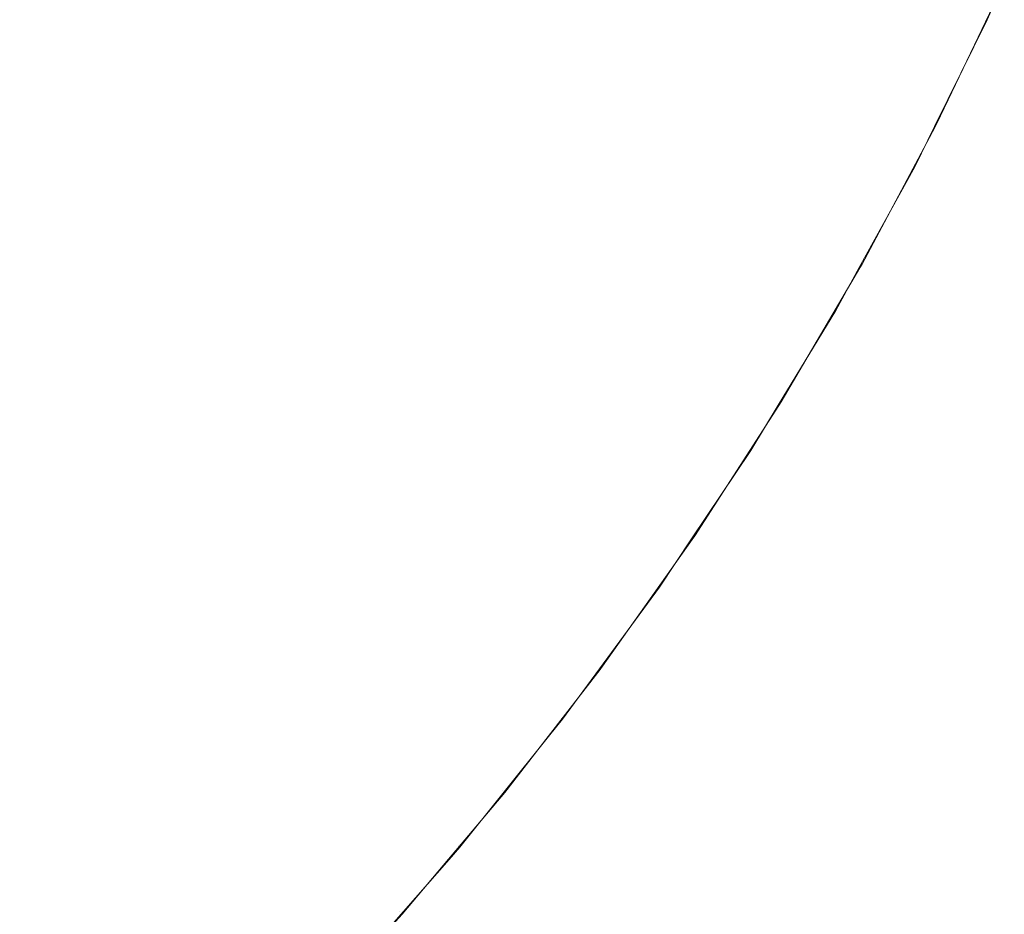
# Model space of a CAD drawing. Header units: centimetres. Extents: x -25.9 to 27.4, y -25.9 to -24.1.
# Tile 176 of 200: x 27.3363 to 27.3625, y -25.8261 to -25.8023. Entities that reach past the tile are written whole.
import ezdxf

# ---------------------------------------------------------------- set-up
doc = ezdxf.new("R2010")
doc.units = ezdxf.units.CM
doc.header["$LTSCALE"] = 2.54
doc.layers.add('Lucido design-1', color=7, linetype='Continuous')

# ---------------------------------------------------------------- blocks, each defined once
blk = doc.blocks.new('Gruppo-4-1')
at = {"color": 7, "linetype": 'Continuous', "lineweight": 9}
for points, invisible_edges in [([(27.353144, -25.7981, 708.363983), (27.351404, -25.801627, 708.363983), (27.35294, -25.802427, 708.360173), (27.354713, -25.798831, 708.360173)], 15), ([(27.337706, -25.798259, 708.385089), (27.335974, -25.801113, 708.385089), (27.338201, -25.802533, 708.381812), (27.339993, -25.79958, 708.381812)], 15), ([(27.357563, -25.798931, 707.688043), (27.355833, -25.802551, 707.688043), (27.354561, -25.80191, 707.684181), (27.356265, -25.798344, 707.684181)], 15), ([(27.336461, -25.800036, 707.656139), (27.334703, -25.802759, 707.656139), (27.332466, -25.801248, 707.653075), (27.334162, -25.79862, 707.653075)], 15), ([(27.342484, -25.799688, 707.662593), (27.340735, -25.802668, 707.662593), (27.338653, -25.801386, 707.659313), (27.340349, -25.798496, 707.659313)], 15), ([(27.345957, -25.798792, 708.37495), (27.344194, -25.802005, 708.37495), (27.346101, -25.803106, 708.371378), (27.34791, -25.799809, 708.371378)], 15), ([(27.34992, -25.799569, 707.673012), (27.34817, -25.802865, 707.673012), (27.346397, -25.801875, 707.669447), (27.348107, -25.798655, 707.669447)], 15), ([(27.354713, -25.798831, 708.360173), (27.35294, -25.802427, 708.360173), (27.354332, -25.803151, 708.356299), (27.356135, -25.799495, 708.356299)], 15), ([(27.358716, -25.799452, 707.691964), (27.356963, -25.80312, 707.691964), (27.355833, -25.802551, 707.688043), (27.357563, -25.798931, 707.688043)], 15), ([(27.339993, -25.79958, 708.381812), (27.338201, -25.802533, 708.381812), (27.340309, -25.803875, 708.378431), (27.342157, -25.800829, 708.378431)], 15), ([(27.351602, -25.800417, 707.676659), (27.349814, -25.803783, 707.676659), (27.34817, -25.802865, 707.673012), (27.34992, -25.799569, 707.673012)], 15), ([(27.356135, -25.799495, 708.356299), (27.354332, -25.803151, 708.356299), (27.355578, -25.8038, 708.352365), (27.357408, -25.800088, 708.352365)], 15), ([(27.359721, -25.799906, 707.695937), (27.357948, -25.803617, 707.695937), (27.356963, -25.80312, 707.691964), (27.358716, -25.799452, 707.691964)], 15), ([(27.344501, -25.800815, 707.665973), (27.342703, -25.803879, 707.665973), (27.340735, -25.802668, 707.662593), (27.342484, -25.799688, 707.662593)], 15), ([(27.34791, -25.799809, 708.371378), (27.346101, -25.803106, 708.371378), (27.347874, -25.80413, 708.36772), (27.349727, -25.800754, 708.36772)], 15), ([(27.360578, -25.800293, 707.699955), (27.358787, -25.80404, 707.699955), (27.357948, -25.803617, 707.695937), (27.359721, -25.799906, 707.695937)], 15), ([(27.338653, -25.801386, 707.659313), (27.336836, -25.804201, 707.659313), (27.334703, -25.802759, 707.656139), (27.336461, -25.800036, 707.656139)], 15), ([(27.357408, -25.800088, 708.352365), (27.355578, -25.8038, 708.352365), (27.356676, -25.804372, 708.34838), (27.35853, -25.800612, 708.34838)], 15), ([(27.35315, -25.801198, 707.680385), (27.351328, -25.804629, 707.680385), (27.349814, -25.803783, 707.676659), (27.351602, -25.800417, 707.676659)], 15), ([(27.361282, -25.800612, 707.704012), (27.359478, -25.804388, 707.704012), (27.358787, -25.80404, 707.699955), (27.360578, -25.800293, 707.699955)], 15), ([(27.35853, -25.800612, 708.34838), (27.356676, -25.804372, 708.34838), (27.357625, -25.804866, 708.34435), (27.3595, -25.801064, 708.34435)], 15), ([(27.361834, -25.800861, 707.708102), (27.360019, -25.804661, 707.708102), (27.359478, -25.804388, 707.704012), (27.361282, -25.800612, 707.704012)], 15), ([(27.342157, -25.800829, 708.378431), (27.340309, -25.803875, 708.378431), (27.342293, -25.805139, 708.37495), (27.344194, -25.802005, 708.37495)], 15), ([(27.346397, -25.801875, 707.669447), (27.344553, -25.805018, 707.669447), (27.342703, -25.803879, 707.665973), (27.344501, -25.800815, 707.665973)], 15), ([(27.349727, -25.800754, 708.36772), (27.347874, -25.80413, 708.36772), (27.349512, -25.805076, 708.363983), (27.351404, -25.801627, 708.363983)], 15), ([(27.362232, -25.801041, 707.712216), (27.360409, -25.804858, 707.712216), (27.360019, -25.804661, 707.708102), (27.361834, -25.800861, 707.708102)], 15), ([(27.335974, -25.801113, 708.385089), (27.334119, -25.803889, 708.385089), (27.336283, -25.805404, 708.381812), (27.338201, -25.802533, 708.381812)], 15), ([(27.354561, -25.80191, 707.684181), (27.352708, -25.8054, 707.684181), (27.351328, -25.804629, 707.680385), (27.35315, -25.801198, 707.680385)], 15), ([(27.3595, -25.801064, 708.34435), (27.357625, -25.804866, 708.34435), (27.358424, -25.805282, 708.340283), (27.360316, -25.801444, 708.340283)], 15), ([(27.362475, -25.801151, 707.716349), (27.360646, -25.804978, 707.716349), (27.360409, -25.804858, 707.712216), (27.362232, -25.801041, 707.712216)], 15), ([(27.362524, -25.801268, 707.720708), (27.360731, -25.80502, 707.720708), (27.360646, -25.804978, 707.716349), (27.362475, -25.801151, 707.716349)], 14), ([(27.340735, -25.802668, 707.662593), (27.338862, -25.80557, 707.662593), (27.336836, -25.804201, 707.659313), (27.338653, -25.801386, 707.659313)], 15), ([(27.360316, -25.801444, 708.340283), (27.358424, -25.805282, 708.340283), (27.359071, -25.805618, 708.336186), (27.360977, -25.801753, 708.336186)], 15), ([(27.36251, -25.801261, 708.320708), (27.362069, -25.802262, 708.320708), (27.360684, -25.80511, 707.720708), (27.360731, -25.80502, 707.720708)], 10), ([(27.360731, -25.80502, 707.720708), (27.362524, -25.801268, 707.720708), (27.36251, -25.801261, 708.320708)], 10), ([(27.351404, -25.801627, 708.363983), (27.349512, -25.805076, 708.363983), (27.351012, -25.805942, 708.360173), (27.35294, -25.802427, 708.360173)], 15), ([(27.360977, -25.801753, 708.336186), (27.359071, -25.805618, 708.336186), (27.359566, -25.805876, 708.332065), (27.361483, -25.801988, 708.332065)], 15), ([(27.344194, -25.802005, 708.37495), (27.342293, -25.805139, 708.37495), (27.344149, -25.806322, 708.371378), (27.346101, -25.803106, 708.371378)], 15), ([(27.34817, -25.802865, 707.673012), (27.346281, -25.806082, 707.673012), (27.344553, -25.805018, 707.669447), (27.346397, -25.801875, 707.669447)], 15), ([(27.355833, -25.802551, 707.688043), (27.353951, -25.806094, 707.688043), (27.352708, -25.8054, 707.684181), (27.354561, -25.80191, 707.684181)], 15), ([(27.361483, -25.801988, 708.332065), (27.359566, -25.805876, 708.332065), (27.359908, -25.806054, 708.327929), (27.361833, -25.802152, 708.327929)], 15), ([(27.361833, -25.802152, 708.327929), (27.359908, -25.806054, 708.327929), (27.360098, -25.806153, 708.323783), (27.362026, -25.802242, 708.323783)], 15), ([(27.360669, -25.805102, 708.320708), (27.362069, -25.802262, 708.320708), (27.362026, -25.802242, 708.323783), (27.360098, -25.806153, 708.323783)], 14), ([(27.362069, -25.802262, 708.320708), (27.360669, -25.805102, 708.320708), (27.360684, -25.80511, 707.720708)], 10), ([(27.338201, -25.802533, 708.381812), (27.336283, -25.805404, 708.381812), (27.338329, -25.806838, 708.378431), (27.340309, -25.803875, 708.378431)], 15), ([(27.35294, -25.802427, 708.360173), (27.351012, -25.805942, 708.360173), (27.352371, -25.806726, 708.356299), (27.354332, -25.803151, 708.356299)], 15), ([(27.356963, -25.80312, 707.691964), (27.355056, -25.806711, 707.691964), (27.353951, -25.806094, 707.688043), (27.355833, -25.802551, 707.688043)], 15), ([(27.336836, -25.804201, 707.659313), (27.334901, -25.806937, 707.659313), (27.332831, -25.805406, 707.656139), (27.334703, -25.802759, 707.656139)], 15), ([(27.342703, -25.803879, 707.665973), (27.340776, -25.806864, 707.665973), (27.338862, -25.80557, 707.662593), (27.340735, -25.802668, 707.662593)], 15), ([(27.349814, -25.803783, 707.676659), (27.347885, -25.80707, 707.676659), (27.346281, -25.806082, 707.673012), (27.34817, -25.802865, 707.673012)], 15), ([(27.346101, -25.803106, 708.371378), (27.344149, -25.806322, 708.371378), (27.345877, -25.807422, 708.36772), (27.347874, -25.80413, 708.36772)], 15), ([(27.354332, -25.803151, 708.356299), (27.352371, -25.806726, 708.356299), (27.353587, -25.807429, 708.352365), (27.355578, -25.8038, 708.352365)], 15), ([(27.357948, -25.803617, 707.695937), (27.356019, -25.807249, 707.695937), (27.355056, -25.806711, 707.691964), (27.356963, -25.80312, 707.691964)], 15), ([(27.351328, -25.804629, 707.680385), (27.349362, -25.807979, 707.680385), (27.347885, -25.80707, 707.676659), (27.349814, -25.803783, 707.676659)], 15), ([(27.355578, -25.8038, 708.352365), (27.353587, -25.807429, 708.352365), (27.354659, -25.808048, 708.34838), (27.356676, -25.804372, 708.34838)], 15), ([(27.358787, -25.80404, 707.699955), (27.356839, -25.807708, 707.699955), (27.356019, -25.807249, 707.695937), (27.357948, -25.803617, 707.695937)], 15), ([(27.340309, -25.803875, 708.378431), (27.338329, -25.806838, 708.378431), (27.340256, -25.808187, 708.37495), (27.342293, -25.805139, 708.37495)], 15), ([(27.344553, -25.805018, 707.669447), (27.342576, -25.808081, 707.669447), (27.340776, -25.806864, 707.665973), (27.342703, -25.803879, 707.665973)], 15), ([(27.359478, -25.804388, 707.704012), (27.357515, -25.808085, 707.704012), (27.356839, -25.807708, 707.699955), (27.358787, -25.80404, 707.699955)], 15), ([(27.338862, -25.80557, 707.662593), (27.336867, -25.808391, 707.662593), (27.334901, -25.806937, 707.659313), (27.336836, -25.804201, 707.659313)], 15), ([(27.347874, -25.80413, 708.36772), (27.345877, -25.807422, 708.36772), (27.347472, -25.808438, 708.363983), (27.349512, -25.805076, 708.363983)], 15), ([(27.356676, -25.804372, 708.34838), (27.354659, -25.808048, 708.34838), (27.355586, -25.808583, 708.34435), (27.357625, -25.804866, 708.34435)], 15), ([(27.360019, -25.804661, 707.708102), (27.358043, -25.80838, 707.708102), (27.357515, -25.808085, 707.704012), (27.359478, -25.804388, 707.704012)], 15), ([(27.352708, -25.8054, 707.684181), (27.350708, -25.808808, 707.684181), (27.349362, -25.807979, 707.680385), (27.351328, -25.804629, 707.680385)], 15), ([(27.357625, -25.804866, 708.34435), (27.355586, -25.808583, 708.34435), (27.356366, -25.809033, 708.340283), (27.358424, -25.805282, 708.340283)], 15), ([(27.360409, -25.804858, 707.712216), (27.358425, -25.808593, 707.712216), (27.358043, -25.80838, 707.708102), (27.360019, -25.804661, 707.708102)], 15), ([(27.360646, -25.804978, 707.716349), (27.358657, -25.808723, 707.716349), (27.358425, -25.808593, 707.712216), (27.360409, -25.804858, 707.712216)], 15), ([(27.342293, -25.805139, 708.37495), (27.340256, -25.808187, 708.37495), (27.34206, -25.809449, 708.371378), (27.344149, -25.806322, 708.371378)], 15), ([(27.346281, -25.806082, 707.673012), (27.344258, -25.809217, 707.673012), (27.342576, -25.808081, 707.669447), (27.344553, -25.805018, 707.669447)], 15), ([(27.349512, -25.805076, 708.363983), (27.347472, -25.808438, 708.363983), (27.348932, -25.809369, 708.360173), (27.351012, -25.805942, 708.360173)], 15), ([(27.360684, -25.80511, 707.720708), (27.35874, -25.808769, 707.720708), (27.358657, -25.808723, 707.716349), (27.360646, -25.804978, 707.716349)], 14), ([(27.360669, -25.805102, 708.320708), (27.36014, -25.806175, 708.320708), (27.358684, -25.808865, 707.720708), (27.35874, -25.808769, 707.720708)], 10), ([(27.35874, -25.808769, 707.720708), (27.360684, -25.80511, 707.720708), (27.360669, -25.805102, 708.320708)], 10), ([(27.360098, -25.806153, 708.323783), (27.36014, -25.806175, 708.320708), (27.360669, -25.805102, 708.320708)], 9), ([(27.360646, -25.804978, 707.716349), (27.360731, -25.80502, 707.720708), (27.360684, -25.80511, 707.720708)], 9), ([(27.336283, -25.805404, 708.381812), (27.33424, -25.80819, 708.381812), (27.336223, -25.809711, 708.378431), (27.338329, -25.806838, 708.378431)], 15), ([(27.353951, -25.806094, 707.688043), (27.35192, -25.809555, 707.688043), (27.350708, -25.808808, 707.684181), (27.352708, -25.8054, 707.684181)], 15), ([(27.358424, -25.805282, 708.340283), (27.356366, -25.809033, 708.340283), (27.356998, -25.809397, 708.336186), (27.359071, -25.805618, 708.336186)], 15), ([(27.340776, -25.806864, 707.665973), (27.338725, -25.809765, 707.665973), (27.336867, -25.808391, 707.662593), (27.338862, -25.80557, 707.662593)], 15), ([(27.359071, -25.805618, 708.336186), (27.356998, -25.809397, 708.336186), (27.357481, -25.809676, 708.332065), (27.359566, -25.805876, 708.332065)], 15), ([(27.351012, -25.805942, 708.360173), (27.348932, -25.809369, 708.360173), (27.350255, -25.810212, 708.356299), (27.352371, -25.806726, 708.356299)], 15), ([(27.359566, -25.805876, 708.332065), (27.357481, -25.809676, 708.332065), (27.357815, -25.809869, 708.327929), (27.359908, -25.806054, 708.327929)], 15), ([(27.347885, -25.80707, 707.676659), (27.345819, -25.810272, 707.676659), (27.344258, -25.809217, 707.673012), (27.346281, -25.806082, 707.673012)], 15), ([(27.355056, -25.806711, 707.691964), (27.352998, -25.810218, 707.691964), (27.35192, -25.809555, 707.688043), (27.353951, -25.806094, 707.688043)], 15), ([(27.359908, -25.806054, 708.327929), (27.357815, -25.809869, 708.327929), (27.358, -25.809976, 708.323783), (27.360098, -25.806153, 708.323783)], 15), ([(27.358668, -25.808857, 708.320708), (27.36014, -25.806175, 708.320708), (27.360098, -25.806153, 708.323783), (27.358, -25.809976, 708.323783)], 14), ([(27.36014, -25.806175, 708.320708), (27.358668, -25.808857, 708.320708), (27.358684, -25.808865, 707.720708)], 10), ([(27.344149, -25.806322, 708.371378), (27.34206, -25.809449, 708.371378), (27.343737, -25.810624, 708.36772), (27.345877, -25.807422, 708.36772)], 15), ([(27.352371, -25.806726, 708.356299), (27.350255, -25.810212, 708.356299), (27.35144, -25.810967, 708.352365), (27.353587, -25.807429, 708.352365)], 15), ([(27.356019, -25.807249, 707.695937), (27.353937, -25.810797, 707.695937), (27.352998, -25.810218, 707.691964), (27.355056, -25.806711, 707.691964)], 15), ([(27.336867, -25.808391, 707.662593), (27.334754, -25.811124, 707.662593), (27.332852, -25.809588, 707.659313), (27.334901, -25.806937, 707.659313)], 15), ([(27.338329, -25.806838, 708.378431), (27.336223, -25.809711, 708.378431), (27.338089, -25.811143, 708.37495), (27.340256, -25.808187, 708.37495)], 15), ([(27.342576, -25.808081, 707.669447), (27.340472, -25.811056, 707.669447), (27.338725, -25.809765, 707.665973), (27.340776, -25.806864, 707.665973)], 15), ([(27.349362, -25.807979, 707.680385), (27.347255, -25.811243, 707.680385), (27.345819, -25.810272, 707.676659), (27.347885, -25.80707, 707.676659)], 15), ([(27.356839, -25.807708, 707.699955), (27.354738, -25.811289, 707.699955), (27.353937, -25.810797, 707.695937), (27.356019, -25.807249, 707.695937)], 15), ([(27.345877, -25.807422, 708.36772), (27.343737, -25.810624, 708.36772), (27.345287, -25.811709, 708.363983), (27.347472, -25.808438, 708.363983)], 15), ([(27.353587, -25.807429, 708.352365), (27.35144, -25.810967, 708.352365), (27.352484, -25.811632, 708.34838), (27.354659, -25.808048, 708.34838)], 15), ([(27.357515, -25.808085, 707.704012), (27.355396, -25.811695, 707.704012), (27.354738, -25.811289, 707.699955), (27.356839, -25.807708, 707.699955)], 15), ([(27.350708, -25.808808, 707.684181), (27.348565, -25.812128, 707.684181), (27.347255, -25.811243, 707.680385), (27.349362, -25.807979, 707.680385)], 15), ([(27.354659, -25.808048, 708.34838), (27.352484, -25.811632, 708.34838), (27.353387, -25.812207, 708.34435), (27.355586, -25.808583, 708.34435)], 15), ([(27.340256, -25.808187, 708.37495), (27.338089, -25.811143, 708.37495), (27.339836, -25.812483, 708.371378), (27.34206, -25.809449, 708.371378)], 15), ([(27.344258, -25.809217, 707.673012), (27.342104, -25.812264, 707.673012), (27.340472, -25.811056, 707.669447), (27.342576, -25.808081, 707.669447)], 15), ([(27.358043, -25.80838, 707.708102), (27.355912, -25.812012, 707.708102), (27.355396, -25.811695, 707.704012), (27.357515, -25.808085, 707.704012)], 15), ([(27.338725, -25.809765, 707.665973), (27.336552, -25.812576, 707.665973), (27.334754, -25.811124, 707.662593), (27.336867, -25.808391, 707.662593)], 15), ([(27.347472, -25.808438, 708.363983), (27.345287, -25.811709, 708.363983), (27.346705, -25.812702, 708.360173), (27.348932, -25.809369, 708.360173)], 15), ([(27.358425, -25.808593, 707.712216), (27.356284, -25.812241, 707.712216), (27.355912, -25.812012, 707.708102), (27.358043, -25.80838, 707.708102)], 15), ([(27.35192, -25.809555, 707.688043), (27.349745, -25.812926, 707.688043), (27.348565, -25.812128, 707.684181), (27.350708, -25.808808, 707.684181)], 15), ([(27.355586, -25.808583, 708.34435), (27.353387, -25.812207, 708.34435), (27.354146, -25.81269, 708.340283), (27.356366, -25.809033, 708.340283)], 15), ([(27.358657, -25.808723, 707.716349), (27.356511, -25.812381, 707.716349), (27.356284, -25.812241, 707.712216), (27.358425, -25.808593, 707.712216)], 15), ([(27.358684, -25.808865, 707.720708), (27.356591, -25.812431, 707.720708), (27.356511, -25.812381, 707.716349), (27.358657, -25.808723, 707.716349)], 14), ([(27.358657, -25.808723, 707.716349), (27.35874, -25.808769, 707.720708), (27.358684, -25.808865, 707.720708)], 9), ([(27.356366, -25.809033, 708.340283), (27.354146, -25.81269, 708.340283), (27.354761, -25.813082, 708.336186), (27.356998, -25.809397, 708.336186)], 15), ([(27.358668, -25.808857, 708.320708), (27.358041, -25.81, 708.320708), (27.356529, -25.812527, 707.720708), (27.356591, -25.812431, 707.720708)], 10), ([(27.356591, -25.812431, 707.720708), (27.358684, -25.808865, 707.720708), (27.358668, -25.808857, 708.320708)], 10), ([(27.358, -25.809976, 708.323783), (27.358041, -25.81, 708.320708), (27.358668, -25.808857, 708.320708)], 9), ([(27.345819, -25.810272, 707.676659), (27.343618, -25.813384, 707.676659), (27.342104, -25.812264, 707.673012), (27.344258, -25.809217, 707.673012)], 15), ([(27.34206, -25.809449, 708.371378), (27.339836, -25.812483, 708.371378), (27.34146, -25.81373, 708.36772), (27.343737, -25.810624, 708.36772)], 15), ([(27.348932, -25.809369, 708.360173), (27.346705, -25.812702, 708.360173), (27.34799, -25.813602, 708.356299), (27.350255, -25.810212, 708.356299)], 15), ([(27.352998, -25.810218, 707.691964), (27.350793, -25.813634, 707.691964), (27.349745, -25.812926, 707.688043), (27.35192, -25.809555, 707.688043)], 15), ([(27.356998, -25.809397, 708.336186), (27.354761, -25.813082, 708.336186), (27.355232, -25.813382, 708.332065), (27.357481, -25.809676, 708.332065)], 15), ([(27.336223, -25.809711, 708.378431), (27.333993, -25.812489, 708.378431), (27.335795, -25.814001, 708.37495), (27.338089, -25.811143, 708.37495)], 15), ([(27.340472, -25.811056, 707.669447), (27.338242, -25.81394, 707.669447), (27.336552, -25.812576, 707.665973), (27.338725, -25.809765, 707.665973)], 15), ([(27.357481, -25.809676, 708.332065), (27.355232, -25.813382, 708.332065), (27.355558, -25.81359, 708.327929), (27.357815, -25.809869, 708.327929)], 15), ([(27.357815, -25.809869, 708.327929), (27.355558, -25.81359, 708.327929), (27.355738, -25.813705, 708.323783), (27.358, -25.809976, 708.323783)], 15), ([(27.356513, -25.812518, 708.320708), (27.358041, -25.81, 708.320708), (27.358, -25.809976, 708.323783), (27.355738, -25.813705, 708.323783)], 14), ([(27.358041, -25.81, 708.320708), (27.356513, -25.812518, 708.320708), (27.356529, -25.812527, 707.720708)], 10), ([(27.347255, -25.811243, 707.680385), (27.345012, -25.814415, 707.680385), (27.343618, -25.813384, 707.676659), (27.345819, -25.810272, 707.676659)], 15), ([(27.350255, -25.810212, 708.356299), (27.34799, -25.813602, 708.356299), (27.349141, -25.814408, 708.352365), (27.35144, -25.810967, 708.352365)], 15), ([(27.353937, -25.810797, 707.695937), (27.351707, -25.814252, 707.695937), (27.350793, -25.813634, 707.691964), (27.352998, -25.810218, 707.691964)], 15), ([(27.343737, -25.810624, 708.36772), (27.34146, -25.81373, 708.36772), (27.342961, -25.814881, 708.363983), (27.345287, -25.811709, 708.363983)], 15), ([(27.354738, -25.811289, 707.699955), (27.352486, -25.814778, 707.699955), (27.351707, -25.814252, 707.695937), (27.353937, -25.810797, 707.695937)], 15), ([(27.336552, -25.812576, 707.665973), (27.334262, -25.815292, 707.665973), (27.332528, -25.813765, 707.662593), (27.334754, -25.811124, 707.662593)], 15), ([(27.338089, -25.811143, 708.37495), (27.335795, -25.814001, 708.37495), (27.337481, -25.815416, 708.371378), (27.339836, -25.812483, 708.371378)], 15), ([(27.342104, -25.812264, 707.673012), (27.339822, -25.815216, 707.673012), (27.338242, -25.81394, 707.669447), (27.340472, -25.811056, 707.669447)], 15), ([(27.35144, -25.810967, 708.352365), (27.349141, -25.814408, 708.352365), (27.350155, -25.815118, 708.34838), (27.352484, -25.811632, 708.34838)], 15), ([(27.348565, -25.812128, 707.684181), (27.346283, -25.815354, 707.684181), (27.345012, -25.814415, 707.680385), (27.347255, -25.811243, 707.680385)], 15), ([(27.355396, -25.811695, 707.704012), (27.353127, -25.815211, 707.704012), (27.352486, -25.814778, 707.699955), (27.354738, -25.811289, 707.699955)], 15), ([(27.345287, -25.811709, 708.363983), (27.342961, -25.814881, 708.363983), (27.344334, -25.815935, 708.360173), (27.346705, -25.812702, 708.360173)], 15), ([(27.352484, -25.811632, 708.34838), (27.350155, -25.815118, 708.34838), (27.351032, -25.815732, 708.34435), (27.353387, -25.812207, 708.34435)], 15), ([(27.355912, -25.812012, 707.708102), (27.353629, -25.815551, 707.708102), (27.353127, -25.815211, 707.704012), (27.355396, -25.811695, 707.704012)], 15), ([(27.349745, -25.812926, 707.688043), (27.347428, -25.816201, 707.688043), (27.346283, -25.815354, 707.684181), (27.348565, -25.812128, 707.684181)], 15), ([(27.353387, -25.812207, 708.34435), (27.351032, -25.815732, 708.34435), (27.351769, -25.816248, 708.340283), (27.354146, -25.81269, 708.340283)], 15), ([(27.356284, -25.812241, 707.712216), (27.35399, -25.815795, 707.712216), (27.353629, -25.815551, 707.708102), (27.355912, -25.812012, 707.708102)], 15), ([(27.356511, -25.812381, 707.716349), (27.354211, -25.815944, 707.716349), (27.35399, -25.815795, 707.712216), (27.356284, -25.812241, 707.712216)], 15), ([(27.339836, -25.812483, 708.371378), (27.337481, -25.815416, 708.371378), (27.33905, -25.816733, 708.36772), (27.34146, -25.81373, 708.36772)], 15), ([(27.343618, -25.813384, 707.676659), (27.341287, -25.816399, 707.676659), (27.339822, -25.815216, 707.673012), (27.342104, -25.812264, 707.673012)], 15), ([(27.356529, -25.812527, 707.720708), (27.35429, -25.815997, 707.720708), (27.354211, -25.815944, 707.716349), (27.356511, -25.812381, 707.716349)], 14), ([(27.356511, -25.812381, 707.716349), (27.356591, -25.812431, 707.720708), (27.356529, -25.812527, 707.720708)], 9), ([(27.338242, -25.81394, 707.669447), (27.335893, -25.816727, 707.669447), (27.334262, -25.815292, 707.665973), (27.336552, -25.812576, 707.665973)], 15), ([(27.346705, -25.812702, 708.360173), (27.344334, -25.815935, 708.360173), (27.345579, -25.81689, 708.356299), (27.34799, -25.813602, 708.356299)], 15), ([(27.354146, -25.81269, 708.340283), (27.351769, -25.816248, 708.340283), (27.352367, -25.816666, 708.336186), (27.354761, -25.813082, 708.336186)], 15), ([(27.356513, -25.812518, 708.320708), (27.355778, -25.81373, 708.320708), (27.354224, -25.816091, 707.720708), (27.35429, -25.815997, 707.720708)], 10), ([(27.35429, -25.815997, 707.720708), (27.356529, -25.812527, 707.720708), (27.356513, -25.812518, 708.320708)], 10), ([(27.355738, -25.813705, 708.323783), (27.355778, -25.81373, 708.320708), (27.356513, -25.812518, 708.320708)], 9), ([(27.350793, -25.813634, 707.691964), (27.348445, -25.816954, 707.691964), (27.347428, -25.816201, 707.688043), (27.349745, -25.812926, 707.688043)], 15), ([(27.354761, -25.813082, 708.336186), (27.352367, -25.816666, 708.336186), (27.352824, -25.816987, 708.332065), (27.355232, -25.813382, 708.332065)], 15), ([(27.345012, -25.814415, 707.680385), (27.342636, -25.817488, 707.680385), (27.341287, -25.816399, 707.676659), (27.343618, -25.813384, 707.676659)], 15), ([(27.355232, -25.813382, 708.332065), (27.352824, -25.816987, 708.332065), (27.35314, -25.817208, 708.327929), (27.355558, -25.81359, 708.327929)], 15), ([(27.34146, -25.81373, 708.36772), (27.33905, -25.816733, 708.36772), (27.340499, -25.817948, 708.363983), (27.342961, -25.814881, 708.363983)], 15), ([(27.34799, -25.813602, 708.356299), (27.345579, -25.81689, 708.356299), (27.346694, -25.817745, 708.352365), (27.349141, -25.814408, 708.352365)], 15), ([(27.351707, -25.814252, 707.695937), (27.349332, -25.81761, 707.695937), (27.348445, -25.816954, 707.691964), (27.350793, -25.813634, 707.691964)], 15), ([(27.355558, -25.81359, 708.327929), (27.35314, -25.817208, 708.327929), (27.353315, -25.817331, 708.323783), (27.355738, -25.813705, 708.323783)], 15), ([(27.354207, -25.81608, 708.320708), (27.355778, -25.81373, 708.320708), (27.355738, -25.813705, 708.323783), (27.353315, -25.817331, 708.323783)], 14), ([(27.355778, -25.81373, 708.320708), (27.354207, -25.81608, 708.320708), (27.354224, -25.816091, 707.720708)], 10), ([(27.335795, -25.814001, 708.37495), (27.333378, -25.816757, 708.37495), (27.335001, -25.818244, 708.371378), (27.337481, -25.815416, 708.371378)], 15), ([(27.339822, -25.815216, 707.673012), (27.337417, -25.818068, 707.673012), (27.335893, -25.816727, 707.669447), (27.338242, -25.81394, 707.669447)], 15), ([(27.352486, -25.814778, 707.699955), (27.350088, -25.818169, 707.699955), (27.349332, -25.81761, 707.695937), (27.351707, -25.814252, 707.695937)], 15), ([(27.346283, -25.815354, 707.684181), (27.343866, -25.818481, 707.684181), (27.342636, -25.817488, 707.680385), (27.345012, -25.814415, 707.680385)], 15), ([(27.349141, -25.814408, 708.352365), (27.346694, -25.817745, 708.352365), (27.347676, -25.818499, 708.34838), (27.350155, -25.815118, 708.34838)], 15), ([(27.353127, -25.815211, 707.704012), (27.35071, -25.818629, 707.704012), (27.350088, -25.818169, 707.699955), (27.352486, -25.814778, 707.699955)], 15), ([(27.342961, -25.814881, 708.363983), (27.340499, -25.817948, 708.363983), (27.341825, -25.819061, 708.360173), (27.344334, -25.815935, 708.360173)], 15), ([(27.350155, -25.815118, 708.34838), (27.347676, -25.818499, 708.34838), (27.348525, -25.81915, 708.34435), (27.351032, -25.815732, 708.34435)], 15), ([(27.341287, -25.816399, 707.676659), (27.338831, -25.819313, 707.676659), (27.337417, -25.818068, 707.673012), (27.339822, -25.815216, 707.673012)], 15), ([(27.347428, -25.816201, 707.688043), (27.344974, -25.819376, 707.688043), (27.343866, -25.818481, 707.684181), (27.346283, -25.815354, 707.684181)], 15), ([(27.353629, -25.815551, 707.708102), (27.351197, -25.818989, 707.708102), (27.35071, -25.818629, 707.704012), (27.353127, -25.815211, 707.704012)], 15), ([(27.337481, -25.815416, 708.371378), (27.335001, -25.818244, 708.371378), (27.336511, -25.819628, 708.36772), (27.33905, -25.816733, 708.36772)], 15), ([(27.35399, -25.815795, 707.712216), (27.351548, -25.819249, 707.712216), (27.351197, -25.818989, 707.708102), (27.353629, -25.815551, 707.708102)], 15), ([(27.351032, -25.815732, 708.34435), (27.348525, -25.81915, 708.34435), (27.349239, -25.819698, 708.340283), (27.351769, -25.816248, 708.340283)], 15), ([(27.354211, -25.815944, 707.716349), (27.351762, -25.819407, 707.716349), (27.351548, -25.819249, 707.712216), (27.35399, -25.815795, 707.712216)], 15), ([(27.344334, -25.815935, 708.360173), (27.341825, -25.819061, 708.360173), (27.343027, -25.82007, 708.356299), (27.345579, -25.81689, 708.356299)], 15), ([(27.354224, -25.816091, 707.720708), (27.351838, -25.819463, 707.720708), (27.351762, -25.819407, 707.716349), (27.354211, -25.815944, 707.716349)], 14), ([(27.354207, -25.81608, 708.320708), (27.353354, -25.817358, 708.320708), (27.351772, -25.819549, 707.720708), (27.351838, -25.819463, 707.720708)], 10), ([(27.351838, -25.819463, 707.720708), (27.354224, -25.816091, 707.720708), (27.354207, -25.81608, 708.320708)], 10), ([(27.353315, -25.817331, 708.323783), (27.353354, -25.817358, 708.320708), (27.354207, -25.81608, 708.320708)], 9), ([(27.354211, -25.815944, 707.716349), (27.35429, -25.815997, 707.720708), (27.354224, -25.816091, 707.720708)], 9), ([(27.342636, -25.817488, 707.680385), (27.340132, -25.820458, 707.680385), (27.338831, -25.819313, 707.676659), (27.341287, -25.816399, 707.676659)], 15), ([(27.348445, -25.816954, 707.691964), (27.345959, -25.820171, 707.691964), (27.344974, -25.819376, 707.688043), (27.347428, -25.816201, 707.688043)], 15), ([(27.351769, -25.816248, 708.340283), (27.349239, -25.819698, 708.340283), (27.349818, -25.820143, 708.336186), (27.352367, -25.816666, 708.336186)], 15), ([(27.352367, -25.816666, 708.336186), (27.349818, -25.820143, 708.336186), (27.350261, -25.820482, 708.332065), (27.352824, -25.816987, 708.332065)], 15), ([(27.337417, -25.818068, 707.673012), (27.334893, -25.820816, 707.673012), (27.333427, -25.819411, 707.669447), (27.335893, -25.816727, 707.669447)], 15), ([(27.33905, -25.816733, 708.36772), (27.336511, -25.819628, 708.36772), (27.337905, -25.820906, 708.363983), (27.340499, -25.817948, 708.363983)], 15), ([(27.345579, -25.81689, 708.356299), (27.343027, -25.82007, 708.356299), (27.344103, -25.820973, 708.352365), (27.346694, -25.817745, 708.352365)], 15), ([(27.349332, -25.81761, 707.695937), (27.346817, -25.820864, 707.695937), (27.345959, -25.820171, 707.691964), (27.348445, -25.816954, 707.691964)], 15), ([(27.352824, -25.816987, 708.332065), (27.350261, -25.820482, 708.332065), (27.350567, -25.820717, 708.327929), (27.35314, -25.817208, 708.327929)], 15), ([(27.35314, -25.817208, 708.327929), (27.350567, -25.820717, 708.327929), (27.350736, -25.820847, 708.323783), (27.353315, -25.817331, 708.323783)], 15), ([(27.351756, -25.819537, 708.320708), (27.353354, -25.817358, 708.320708), (27.353315, -25.817331, 708.323783), (27.350736, -25.820847, 708.323783)], 14), ([(27.353354, -25.817358, 708.320708), (27.351756, -25.819537, 708.320708), (27.351772, -25.819549, 707.720708)], 10), ([(27.343866, -25.818481, 707.684181), (27.341319, -25.821502, 707.684181), (27.340132, -25.820458, 707.680385), (27.342636, -25.817488, 707.680385)], 15), ([(27.346694, -25.817745, 708.352365), (27.344103, -25.820973, 708.352365), (27.345052, -25.821769, 708.34838), (27.347676, -25.818499, 708.34838)], 15), ([(27.350088, -25.818169, 707.699955), (27.347548, -25.821454, 707.699955), (27.346817, -25.820864, 707.695937), (27.349332, -25.81761, 707.695937)], 15), ([(27.340499, -25.817948, 708.363983), (27.337905, -25.820906, 708.363983), (27.339182, -25.822075, 708.360173), (27.341825, -25.819061, 708.360173)], 15), ([(27.335001, -25.818244, 708.371378), (27.3324, -25.820961, 708.371378), (27.333848, -25.82241, 708.36772), (27.336511, -25.819628, 708.36772)], 15), ([(27.338831, -25.819313, 707.676659), (27.336253, -25.822119, 707.676659), (27.334893, -25.820816, 707.673012), (27.337417, -25.818068, 707.673012)], 15), ([(27.35071, -25.818629, 707.704012), (27.34815, -25.82194, 707.704012), (27.347548, -25.821454, 707.699955), (27.350088, -25.818169, 707.699955)], 15), ([(27.344974, -25.819376, 707.688043), (27.342388, -25.822443, 707.688043), (27.341319, -25.821502, 707.684181), (27.343866, -25.818481, 707.684181)], 15), ([(27.347676, -25.818499, 708.34838), (27.345052, -25.821769, 708.34838), (27.345871, -25.822457, 708.34435), (27.348525, -25.81915, 708.34435)], 15), ([(27.351197, -25.818989, 707.708102), (27.348621, -25.822321, 707.708102), (27.34815, -25.82194, 707.704012), (27.35071, -25.818629, 707.704012)], 15), ([(27.351548, -25.819249, 707.712216), (27.348961, -25.822595, 707.712216), (27.348621, -25.822321, 707.708102), (27.351197, -25.818989, 707.708102)], 15), ([(27.340132, -25.820458, 707.680385), (27.337504, -25.823319, 707.680385), (27.336253, -25.822119, 707.676659), (27.338831, -25.819313, 707.676659)], 15), ([(27.341825, -25.819061, 708.360173), (27.339182, -25.822075, 708.360173), (27.340339, -25.823135, 708.356299), (27.343027, -25.82007, 708.356299)], 15), ([(27.348525, -25.81915, 708.34435), (27.345871, -25.822457, 708.34435), (27.346561, -25.823035, 708.340283), (27.349239, -25.819698, 708.340283)], 15), ([(27.351762, -25.819407, 707.716349), (27.349168, -25.822762, 707.716349), (27.348961, -25.822595, 707.712216), (27.351548, -25.819249, 707.712216)], 15), ([(27.345959, -25.820171, 707.691964), (27.343338, -25.823279, 707.691964), (27.342388, -25.822443, 707.688043), (27.344974, -25.819376, 707.688043)], 15), ([(27.351772, -25.819549, 707.720708), (27.350394, -25.821332, 707.720708), (27.349168, -25.822762, 707.716349), (27.351762, -25.819407, 707.716349)], 14), ([(27.350774, -25.820876, 708.320708), (27.350394, -25.821332, 707.720708), (27.351772, -25.819549, 707.720708)], 9), ([(27.350736, -25.820847, 708.323783), (27.350774, -25.820876, 708.320708), (27.351756, -25.819537, 708.320708)], 9), ([(27.351772, -25.819549, 707.720708), (27.351756, -25.819537, 708.320708), (27.350774, -25.820876, 708.320708)], 9), ([(27.351762, -25.819407, 707.716349), (27.351838, -25.819463, 707.720708), (27.351772, -25.819549, 707.720708)], 9), ([(27.336511, -25.819628, 708.36772), (27.333848, -25.82241, 708.36772), (27.335185, -25.823747, 708.363983), (27.337905, -25.820906, 708.363983)], 15), ([(27.349239, -25.819698, 708.340283), (27.346561, -25.823035, 708.340283), (27.34712, -25.823504, 708.336186), (27.349818, -25.820143, 708.336186)], 15), ([(27.343027, -25.82007, 708.356299), (27.340339, -25.823135, 708.356299), (27.341375, -25.824084, 708.352365), (27.344103, -25.820973, 708.352365)], 15), ([(27.346817, -25.820864, 707.695937), (27.344166, -25.824008, 707.695937), (27.343338, -25.823279, 707.691964), (27.345959, -25.820171, 707.691964)], 15), ([(27.349818, -25.820143, 708.336186), (27.34712, -25.823504, 708.336186), (27.347547, -25.823863, 708.332065), (27.350261, -25.820482, 708.332065)], 15), ([(27.341319, -25.821502, 707.684181), (27.338646, -25.824413, 707.684181), (27.337504, -25.823319, 707.680385), (27.340132, -25.820458, 707.680385)], 15), ([(27.350261, -25.820482, 708.332065), (27.347547, -25.823863, 708.332065), (27.347843, -25.824111, 708.327929), (27.350567, -25.820717, 708.327929)], 15), ([(27.347548, -25.821454, 707.699955), (27.344871, -25.824629, 707.699955), (27.344166, -25.824008, 707.695937), (27.346817, -25.820864, 707.695937)], 15), ([(27.350567, -25.820717, 708.327929), (27.347843, -25.824111, 708.327929), (27.348007, -25.824248, 708.323783), (27.350736, -25.820847, 708.323783)], 15), ([(27.350736, -25.820847, 708.323783), (27.348007, -25.824248, 708.323783), (27.348043, -25.824279, 708.320708), (27.350403, -25.821338, 708.320708)], 11), ([(27.350774, -25.820876, 708.320708), (27.350403, -25.821338, 708.320708), (27.350394, -25.821332, 707.720708)], 10), ([(27.350403, -25.821338, 708.320708), (27.350774, -25.820876, 708.320708), (27.350736, -25.820847, 708.323783)], 10), ([(27.337905, -25.820906, 708.363983), (27.335185, -25.823747, 708.363983), (27.33641, -25.824971, 708.360173), (27.339182, -25.822075, 708.360173)], 15), ([(27.344103, -25.820973, 708.352365), (27.341375, -25.824084, 708.352365), (27.342287, -25.824921, 708.34838), (27.345052, -25.821769, 708.34838)], 15), ([(27.349242, -25.822822, 707.720708), (27.350403, -25.821338, 708.320708), (27.348043, -25.824279, 708.320708)], 9), ([(27.350394, -25.821332, 707.720708), (27.349242, -25.822822, 707.720708), (27.349168, -25.822762, 707.716349)], 10), ([(27.349242, -25.822822, 707.720708), (27.350394, -25.821332, 707.720708), (27.350403, -25.821338, 708.320708)], 10), ([(27.342388, -25.822443, 707.688043), (27.339674, -25.825398, 707.688043), (27.338646, -25.824413, 707.684181), (27.341319, -25.821502, 707.684181)], 15), ([(27.34815, -25.82194, 707.704012), (27.345452, -25.82514, 707.704012), (27.344871, -25.824629, 707.699955), (27.347548, -25.821454, 707.699955)], 15), ([(27.345052, -25.821769, 708.34838), (27.342287, -25.824921, 708.34838), (27.343076, -25.825644, 708.34435), (27.345871, -25.822457, 708.34435)], 15), ([(27.337504, -25.823319, 707.680385), (27.334758, -25.826066, 707.680385), (27.333558, -25.824814, 707.676659), (27.336253, -25.822119, 707.676659)], 15), ([(27.339182, -25.822075, 708.360173), (27.33641, -25.824971, 708.360173), (27.337519, -25.826081, 708.356299), (27.340339, -25.823135, 708.356299)], 15), ([(27.348621, -25.822321, 707.708102), (27.345907, -25.82554, 707.708102), (27.345452, -25.82514, 707.704012), (27.34815, -25.82194, 707.704012)], 15), ([(27.343338, -25.823279, 707.691964), (27.340587, -25.826274, 707.691964), (27.339674, -25.825398, 707.688043), (27.342388, -25.822443, 707.688043)], 15), ([(27.345871, -25.822457, 708.34435), (27.343076, -25.825644, 708.34435), (27.34374, -25.826252, 708.340283), (27.346561, -25.823035, 708.340283)], 15), ([(27.348961, -25.822595, 707.712216), (27.346235, -25.825829, 707.712216), (27.345907, -25.82554, 707.708102), (27.348621, -25.822321, 707.708102)], 15), ([(27.349168, -25.822762, 707.716349), (27.346434, -25.826005, 707.716349), (27.346235, -25.825829, 707.712216), (27.348961, -25.822595, 707.712216)], 15), ([(27.346434, -25.826005, 707.716349), (27.349168, -25.822762, 707.716349), (27.349242, -25.822822, 707.720708), (27.347743, -25.8246, 707.720708)], 11), ([(27.348043, -25.824279, 708.320708), (27.347743, -25.8246, 707.720708), (27.349242, -25.822822, 707.720708)], 9), ([(27.340339, -25.823135, 708.356299), (27.337519, -25.826081, 708.356299), (27.338513, -25.827074, 708.352365), (27.341375, -25.824084, 708.352365)], 15), ([(27.346561, -25.823035, 708.340283), (27.34374, -25.826252, 708.340283), (27.344278, -25.826745, 708.336186), (27.34712, -25.823504, 708.336186)], 15), ([(27.338646, -25.824413, 707.684181), (27.335851, -25.827207, 707.684181), (27.334758, -25.826066, 707.680385), (27.337504, -25.823319, 707.680385)], 15), ([(27.344166, -25.824008, 707.695937), (27.341384, -25.827037, 707.695937), (27.340587, -25.826274, 707.691964), (27.343338, -25.823279, 707.691964)], 15), ([(27.34712, -25.823504, 708.336186), (27.344278, -25.826745, 708.336186), (27.344689, -25.827122, 708.332065), (27.347547, -25.823863, 708.332065)], 15), ([(27.335185, -25.823747, 708.363983), (27.332344, -25.826467, 708.363983), (27.333514, -25.827743, 708.360173), (27.33641, -25.824971, 708.360173)], 15), ([(27.344871, -25.824629, 707.699955), (27.342062, -25.827687, 707.699955), (27.341384, -25.827037, 707.695937), (27.344166, -25.824008, 707.695937)], 15), ([(27.347547, -25.823863, 708.332065), (27.344689, -25.827122, 708.332065), (27.344974, -25.827383, 708.327929), (27.347843, -25.824111, 708.327929)], 15), ([(27.341375, -25.824084, 708.352365), (27.338513, -25.827074, 708.352365), (27.339388, -25.82795, 708.34838), (27.342287, -25.824921, 708.34838)], 15), ([(27.347843, -25.824111, 708.327929), (27.344974, -25.827383, 708.327929), (27.345131, -25.827527, 708.323783), (27.348007, -25.824248, 708.323783)], 15), ([(27.348007, -25.824248, 708.323783), (27.345131, -25.827527, 708.323783), (27.345166, -25.827559, 708.320708), (27.347754, -25.824609, 708.320708)], 11), ([(27.348043, -25.824279, 708.320708), (27.347754, -25.824609, 708.320708), (27.347743, -25.8246, 707.720708)], 10), ([(27.347754, -25.824609, 708.320708), (27.348043, -25.824279, 708.320708), (27.348007, -25.824248, 708.323783)], 10), ([(27.339674, -25.825398, 707.688043), (27.336837, -25.828235, 707.688043), (27.335851, -25.827207, 707.684181), (27.338646, -25.824413, 707.684181)], 15), ([(27.345452, -25.82514, 707.704012), (27.342621, -25.828223, 707.704012), (27.342062, -25.827687, 707.699955), (27.344871, -25.824629, 707.699955)], 15), ([(27.346506, -25.826067, 707.720708), (27.347754, -25.824609, 708.320708), (27.345166, -25.827559, 708.320708)], 9), ([(27.347743, -25.8246, 707.720708), (27.346506, -25.826067, 707.720708), (27.346434, -25.826005, 707.716349)], 10), ([(27.346506, -25.826067, 707.720708), (27.347743, -25.8246, 707.720708), (27.347754, -25.824609, 708.320708)], 10), ([(27.33641, -25.824971, 708.360173), (27.333514, -25.827743, 708.360173), (27.334574, -25.8289, 708.356299), (27.337519, -25.826081, 708.356299)], 15), ([(27.342287, -25.824921, 708.34838), (27.339388, -25.82795, 708.34838), (27.340145, -25.828706, 708.34435), (27.343076, -25.825644, 708.34435)], 15), ([(27.345907, -25.82554, 707.708102), (27.343058, -25.828642, 707.708102), (27.342621, -25.828223, 707.704012), (27.345452, -25.82514, 707.704012)], 15), ([(27.340587, -25.826274, 707.691964), (27.337712, -25.829149, 707.691964), (27.336837, -25.828235, 707.688043), (27.339674, -25.825398, 707.688043)], 15), ([(27.346235, -25.825829, 707.712216), (27.343373, -25.828944, 707.712216), (27.343058, -25.828642, 707.708102), (27.345907, -25.82554, 707.708102)], 15), ([(27.343076, -25.825644, 708.34435), (27.340145, -25.828706, 708.34435), (27.340781, -25.829343, 708.340283), (27.34374, -25.826252, 708.340283)], 15), ([(27.346434, -25.826005, 707.716349), (27.343566, -25.829128, 707.716349), (27.343373, -25.828944, 707.712216), (27.346235, -25.825829, 707.712216)], 15), ([(27.343566, -25.829128, 707.716349), (27.346434, -25.826005, 707.716349), (27.346506, -25.826067, 707.720708), (27.344945, -25.827767, 707.720708)], 11)]:
    blk.add_3dface(points, dxfattribs=dict(at, invisible_edges=invisible_edges))

msp = doc.modelspace()

# ---------------------------------------------------------------- block references
at = {"layer": 'Lucido design-1', "color": 7}
msp.add_blockref('Gruppo-4-1', (0, 0), dxfattribs=at)

doc.saveas('drawing.dxf')
